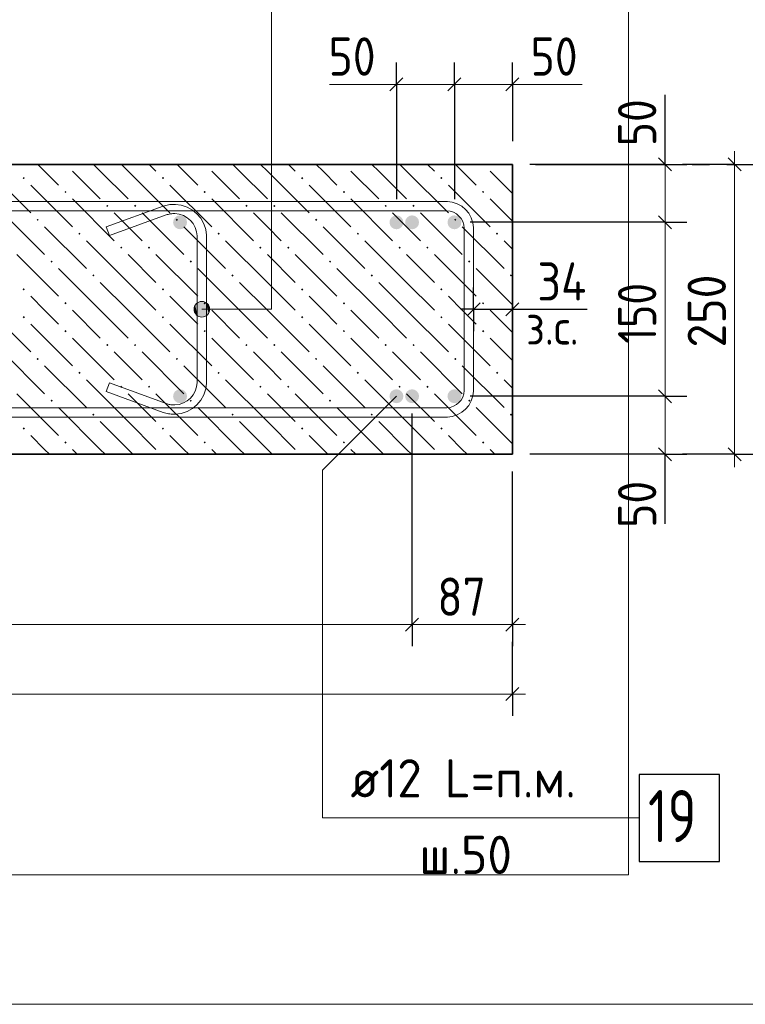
# Model space of a CAD drawing. Header units: millimetres. Extents: x 0 to 42000, y 0 to 29700.
# Tile 14 of 16: x 33248 to 37418, y 20233 to 25895. Entities that reach past the tile are written whole.
import ezdxf

# ---------------------------------------------------------------- set-up
doc = ezdxf.new("R2010")
doc.units = ezdxf.units.MM
doc.linetypes.add('______5', pattern=[1100, 800, -100, 100, -100])
for name, color, linetype, lineweight in [('Standard', 7, 'Continuous', 25), ('ЖБ Стена верхний уровень', 7, 'Continuous', 35), ('Позиционная метка линия выноска', 7, 'Continuous', 13), ('Позиционная метка номер позиции', 7, 'Continuous', 13), ('Примечания', 7, 'Continuous', 13), ('Размерная линия_ общее', 7, 'Continuous', 13), ('Стена обрамление Г-обр.', 7, 'Continuous', 35), ('Стена фоновая арматура Х1', 7, 'Continuous', 35), ('Стена фоновая затяжка С-обр.', 52, 'Continuous', 25)]:
    doc.layers.add(name, color=color, linetype=linetype, lineweight=lineweight)
doc.layers.add('Оси', color=7, linetype='______5')
doc.layers.add('Размерная выноска', color=7, linetype='Continuous')
doc.layers.add('Стена Хомут', color=7, linetype='Continuous', lineweight=25, true_color=0x6e3c1e)
doc.styles.add('ISOCPEUR', font='txt')

msp = doc.modelspace()

# ---------------------------------------------------------------- hatches: boundary and pattern name
at = {"layer": 'ЖБ Стена верхний уровень', "linetype": 'Continuous', "lineweight": 18, "transparency": 33554687}
for points in [[(33517.2, 25062.8), (33511.7, 25057.4), (33506.3, 25062.8)], [(34317.2, 25062.8), (34311.7, 25057.4), (34306.3, 25062.8)], [(35117.2, 25062.8), (35111.7, 25057.4), (35106.3, 25062.8)], [(35917.2, 25062.8), (35911.7, 25057.4), (35906.3, 25062.8)], [(33265.2, 24983.9), (33271.7, 24990.4), (33278.2, 24983.9), (33271.7, 24977.4)], [(34065.2, 24983.9), (34071.7, 24990.4), (34078.2, 24983.9), (34071.7, 24977.4)], [(34865.2, 24983.9), (34871.7, 24990.4), (34878.2, 24983.9), (34871.7, 24977.4)], [(35665.2, 24983.9), (35671.7, 24990.4), (35678.2, 24983.9), (35671.7, 24977.4)], [(33505.2, 24903.9), (33511.7, 24910.4), (33518.2, 24903.9), (33511.7, 24897.4)], [(34305.2, 24903.9), (34311.7, 24910.4), (34318.2, 24903.9), (34311.7, 24897.4)], [(35105.2, 24903.9), (35111.7, 24910.4), (35118.2, 24903.9), (35111.7, 24897.4)], [(35905.2, 24903.9), (35911.7, 24910.4), (35918.2, 24903.9), (35911.7, 24897.4)], [(33745.2, 24823.9), (33751.7, 24830.4), (33758.2, 24823.9), (33751.7, 24817.4)], [(33905.2, 24823.9), (33911.7, 24830.4), (33918.2, 24823.9), (33911.7, 24817.4)], [(34545.2, 24823.9), (34551.7, 24830.4), (34558.2, 24823.9), (34551.7, 24817.4)], [(34705.2, 24823.9), (34711.7, 24830.4), (34718.2, 24823.9), (34711.7, 24817.4)], [(35345.2, 24823.9), (35351.7, 24830.4), (35358.2, 24823.9), (35351.7, 24817.4)], [(35505.2, 24823.9), (35511.7, 24830.4), (35518.2, 24823.9), (35511.7, 24817.4)], [(33345.2, 24743.9), (33351.7, 24750.4), (33358.2, 24743.9), (33351.7, 24737.4)], [(34145.2, 24743.9), (34151.7, 24750.4), (34158.2, 24743.9), (34151.7, 24737.4)], [(34945.2, 24743.9), (34951.7, 24750.4), (34958.2, 24743.9), (34951.7, 24737.4)], [(35745.2, 24743.9), (35751.7, 24750.4), (35758.2, 24743.9), (35751.7, 24737.4)], [(33585.2, 24663.9), (33591.7, 24670.4), (33598.2, 24663.9), (33591.7, 24657.4)], [(34385.2, 24663.9), (34391.7, 24670.4), (34398.2, 24663.9), (34391.7, 24657.4)], [(35185.2, 24663.9), (35191.7, 24670.4), (35198.2, 24663.9), (35191.7, 24657.4)], [(35985.2, 24663.9), (35991.7, 24670.4), (35998.2, 24663.9), (35991.7, 24657.4)], [(33825.2, 24583.9), (33831.7, 24590.4), (33838.2, 24583.9), (33831.7, 24577.4)], [(33985.2, 24583.9), (33991.7, 24590.4), (33998.2, 24583.9), (33991.7, 24577.4)], [(34625.2, 24583.9), (34631.7, 24590.4), (34638.2, 24583.9), (34631.7, 24577.4)], [(34785.2, 24583.9), (34791.7, 24590.4), (34798.2, 24583.9), (34791.7, 24577.4)], [(35425.2, 24583.9), (35431.7, 24590.4), (35438.2, 24583.9), (35431.7, 24577.4)], [(35585.2, 24583.9), (35591.7, 24590.4), (35598.2, 24583.9), (35591.7, 24577.4)], [(33425.2, 24503.9), (33431.7, 24510.4), (33438.2, 24503.9), (33431.7, 24497.4)], [(34225.2, 24503.9), (34231.7, 24510.4), (34238.2, 24503.9), (34231.7, 24497.4)], [(35025.2, 24503.9), (35031.7, 24510.4), (35038.2, 24503.9), (35031.7, 24497.4)], [(35825.2, 24503.9), (35831.7, 24510.4), (35838.2, 24503.9), (35831.7, 24497.4)], [(33665.2, 24423.9), (33671.7, 24430.4), (33678.2, 24423.9), (33671.7, 24417.4)], [(34465.2, 24423.9), (34471.7, 24430.4), (34478.2, 24423.9), (34471.7, 24417.4)], [(35265.2, 24423.9), (35271.7, 24430.4), (35278.2, 24423.9), (35271.7, 24417.4)], [(36065.2, 24423.9), (36071.7, 24430.4), (36078.2, 24423.9), (36071.7, 24417.4)], [(33265.2, 24343.9), (33271.7, 24350.4), (33278.2, 24343.9), (33271.7, 24337.4)], [(34065.2, 24343.9), (34071.7, 24350.4), (34078.2, 24343.9), (34071.7, 24337.4)], [(34865.2, 24343.9), (34871.7, 24350.4), (34878.2, 24343.9), (34871.7, 24337.4)], [(35665.2, 24343.9), (35671.7, 24350.4), (35678.2, 24343.9), (35671.7, 24337.4)], [(33505.2, 24263.9), (33511.7, 24270.4), (33518.2, 24263.9), (33511.7, 24257.4)], [(34305.2, 24263.9), (34311.7, 24270.4), (34318.2, 24263.9), (34311.7, 24257.4)], [(35105.2, 24263.9), (35111.7, 24270.4), (35118.2, 24263.9), (35111.7, 24257.4)], [(35905.2, 24263.9), (35911.7, 24270.4), (35918.2, 24263.9), (35911.7, 24257.4)], [(33265.2, 24183.9), (33271.7, 24190.4), (33278.2, 24183.9), (33271.7, 24177.4)], [(34065.2, 24183.9), (34071.7, 24190.4), (34078.2, 24183.9), (34071.7, 24177.4)], [(34865.2, 24183.9), (34871.7, 24190.4), (34878.2, 24183.9), (34871.7, 24177.4)], [(35665.2, 24183.9), (35671.7, 24190.4), (35678.2, 24183.9), (35671.7, 24177.4)], [(33505.2, 24103.9), (33511.7, 24110.4), (33518.2, 24103.9), (33511.7, 24097.4)], [(34305.2, 24103.9), (34311.7, 24110.4), (34318.2, 24103.9), (34311.7, 24097.4)], [(35105.2, 24103.9), (35111.7, 24110.4), (35118.2, 24103.9), (35111.7, 24097.4)], [(35905.2, 24103.9), (35911.7, 24110.4), (35918.2, 24103.9), (35911.7, 24097.4)], [(33745.2, 24023.9), (33751.7, 24030.4), (33758.2, 24023.9), (33751.7, 24017.4)], [(33905.2, 24023.9), (33911.7, 24030.4), (33918.2, 24023.9), (33911.7, 24017.4)], [(34545.2, 24023.9), (34551.7, 24030.4), (34558.2, 24023.9), (34551.7, 24017.4)], [(34705.2, 24023.9), (34711.7, 24030.4), (34718.2, 24023.9), (34711.7, 24017.4)], [(35345.2, 24023.9), (35351.7, 24030.4), (35358.2, 24023.9), (35351.7, 24017.4)], [(35505.2, 24023.9), (35511.7, 24030.4), (35518.2, 24023.9), (35511.7, 24017.4)], [(33345.2, 23943.9), (33351.7, 23950.4), (33358.2, 23943.9), (33351.7, 23937.4)], [(34145.2, 23943.9), (34151.7, 23950.4), (34158.2, 23943.9), (34151.7, 23937.4)], [(34945.2, 23943.9), (34951.7, 23950.4), (34958.2, 23943.9), (34951.7, 23937.4)], [(35745.2, 23943.9), (35751.7, 23950.4), (35758.2, 23943.9), (35751.7, 23937.4)], [(33585.2, 23863.9), (33591.7, 23870.4), (33598.2, 23863.9), (33591.7, 23857.4)], [(34385.2, 23863.9), (34391.7, 23870.4), (34398.2, 23863.9), (34391.7, 23857.4)], [(35185.2, 23863.9), (35191.7, 23870.4), (35198.2, 23863.9), (35191.7, 23857.4)], [(35985.2, 23863.9), (35991.7, 23870.4), (35998.2, 23863.9), (35991.7, 23857.4)], [(33825.2, 23783.9), (33831.7, 23790.4), (33838.2, 23783.9), (33831.7, 23777.4)], [(33985.2, 23783.9), (33991.7, 23790.4), (33998.2, 23783.9), (33991.7, 23777.4)], [(34625.2, 23783.9), (34631.7, 23790.4), (34638.2, 23783.9), (34631.7, 23777.4)], [(34785.2, 23783.9), (34791.7, 23790.4), (34798.2, 23783.9), (34791.7, 23777.4)], [(35425.2, 23783.9), (35431.7, 23790.4), (35438.2, 23783.9), (35431.7, 23777.4)], [(35585.2, 23783.9), (35591.7, 23790.4), (35598.2, 23783.9), (35591.7, 23777.4)], [(33425.2, 23703.9), (33431.7, 23710.4), (33438.2, 23703.9), (33431.7, 23697.4)], [(34225.2, 23703.9), (34231.7, 23710.4), (34238.2, 23703.9), (34231.7, 23697.4)], [(35025.2, 23703.9), (35031.7, 23710.4), (35038.2, 23703.9), (35031.7, 23697.4)], [(35825.2, 23703.9), (35831.7, 23710.4), (35838.2, 23703.9), (35831.7, 23697.4)], [(33665.2, 23623.9), (33671.7, 23630.4), (33678.2, 23623.9), (33671.7, 23617.4)], [(34465.2, 23623.9), (34471.7, 23630.4), (34478.2, 23623.9), (34471.7, 23617.4)], [(35265.2, 23623.9), (35271.7, 23630.4), (35278.2, 23623.9), (35271.7, 23617.4)], [(36065.2, 23623.9), (36071.7, 23630.4), (36078.2, 23623.9), (36071.7, 23617.4)], [(33265.2, 23543.9), (33271.7, 23550.4), (33278.2, 23543.9), (33271.7, 23537.4)], [(34065.2, 23543.9), (34071.7, 23550.4), (34078.2, 23543.9), (34071.7, 23537.4)], [(34865.2, 23543.9), (34871.7, 23550.4), (34878.2, 23543.9), (34871.7, 23537.4)], [(35665.2, 23543.9), (35671.7, 23550.4), (35678.2, 23543.9), (35671.7, 23537.4)], [(33505.2, 23463.9), (33511.7, 23470.4), (33518.2, 23463.9), (33511.7, 23457.4)], [(34305.2, 23463.9), (34311.7, 23470.4), (34318.2, 23463.9), (34311.7, 23457.4)], [(35105.2, 23463.9), (35111.7, 23470.4), (35118.2, 23463.9), (35111.7, 23457.4)], [(35905.2, 23463.9), (35911.7, 23470.4), (35918.2, 23463.9), (35911.7, 23457.4)]]:
    msp.add_hatch(color=7, dxfattribs=at).paths.add_polyline_path(points, flags=16)
at = {"layer": 'Позиционная метка линия выноска', "linetype": 'Continuous', "lineweight": 13, "transparency": 33554687}
for points in [[(34256.5, 24207), (34256.5, 24252), (34250.2, 24229.5)], [(34272.7, 24190.8), (34272.7, 24268.2), (34256.5, 24252)], [(34272.7, 24190.8), (34256.5, 24252), (34256.5, 24207)], [(34295.2, 24184.5), (34295.2, 24274.5), (34272.7, 24268.2)], [(34295.2, 24184.5), (34272.7, 24268.2), (34272.7, 24190.8)], [(34317.7, 24190.8), (34317.7, 24268.2), (34295.2, 24274.5)], [(34317.7, 24190.8), (34295.2, 24274.5), (34295.2, 24184.5)], [(34333.9, 24207), (34333.9, 24252), (34317.7, 24268.2)], [(34333.9, 24207), (34317.7, 24268.2), (34317.7, 24190.8)], [(34333.9, 24252), (34333.9, 24207), (34340.2, 24229.5)]]:
    msp.add_hatch(color=7, dxfattribs=at).paths.add_polyline_path(points)
at = {"layer": 'Стена обрамление Г-обр.', "linetype": 'Continuous', "lineweight": 13, "transparency": 33554687}
for points in [[(35453.4, 24729.5), (35450.3, 24744.8), (35441.7, 24757.7), (35428.7, 24766.4), (35413.4, 24769.4), (35398.1, 24766.4), (35385.1, 24757.7), (35376.4, 24744.8), (35373.4, 24729.5), (35376.4, 24714.1), (35385.1, 24701.2), (35398.1, 24692.5), (35413.4, 24689.5), (35428.7, 24692.5), (35441.7, 24701.2), (35450.3, 24714.1)], [(35786.7, 24729.5), (35783.7, 24744.8), (35775, 24757.7), (35762, 24766.4), (35746.7, 24769.4), (35731.4, 24766.4), (35718.4, 24757.7), (35709.8, 24744.8), (35706.7, 24729.5), (35709.8, 24714.1), (35718.4, 24701.2), (35731.4, 24692.5), (35746.7, 24689.5), (35762, 24692.5), (35775, 24701.2), (35783.7, 24714.1)], [(35453.4, 23729.5), (35450.3, 23744.8), (35441.7, 23757.7), (35428.7, 23766.4), (35413.4, 23769.4), (35398.1, 23766.4), (35385.1, 23757.7), (35376.4, 23744.8), (35373.4, 23729.5), (35376.4, 23714.1), (35385.1, 23701.2), (35398.1, 23692.5), (35413.4, 23689.5), (35428.7, 23692.5), (35441.7, 23701.2), (35450.3, 23714.1)], [(35786.7, 23729.5), (35783.7, 23744.8), (35775, 23757.7), (35762, 23766.4), (35746.7, 23769.4), (35731.4, 23766.4), (35718.4, 23757.7), (35709.8, 23744.8), (35706.7, 23729.5), (35709.8, 23714.1), (35718.4, 23701.2), (35731.4, 23692.5), (35746.7, 23689.5), (35762, 23692.5), (35775, 23701.2), (35783.7, 23714.1)]]:
    msp.add_hatch(color=7, dxfattribs=at).paths.add_polyline_path(points)
at = {"layer": 'Стена фоновая арматура Х1', "linetype": 'Continuous', "lineweight": 18, "transparency": 33554687}
for points in [[(34210, 24729.4), (34207, 24744.8), (34198.3, 24757.7), (34185.4, 24766.4), (34170, 24769.4), (34154.7, 24766.4), (34141.8, 24757.7), (34133.1, 24744.8), (34130, 24729.4), (34133.1, 24714.1), (34141.8, 24701.2), (34154.7, 24692.5), (34170, 24689.5), (34185.4, 24692.5), (34198.3, 24701.2), (34207, 24714.1)], [(35543.4, 24729.4), (35540.3, 24744.8), (35531.7, 24757.7), (35518.7, 24766.4), (35503.4, 24769.4), (35488.1, 24766.4), (35475.1, 24757.7), (35466.4, 24744.8), (35463.4, 24729.4), (35466.4, 24714.1), (35475.1, 24701.2), (35488.1, 24692.5), (35503.4, 24689.5), (35518.7, 24692.5), (35531.7, 24701.2), (35540.3, 24714.1)], [(34210, 23729.4), (34207, 23744.8), (34198.3, 23757.7), (34185.4, 23766.4), (34170, 23769.4), (34154.7, 23766.4), (34141.8, 23757.7), (34133.1, 23744.8), (34130, 23729.4), (34133.1, 23714.1), (34141.8, 23701.2), (34154.7, 23692.5), (34170, 23689.5), (34185.4, 23692.5), (34198.3, 23701.2), (34207, 23714.1)], [(35543.4, 23729.4), (35540.3, 23744.8), (35531.7, 23757.7), (35518.7, 23766.4), (35503.4, 23769.4), (35488.1, 23766.4), (35475.1, 23757.7), (35466.4, 23744.8), (35463.4, 23729.4), (35466.4, 23714.1), (35475.1, 23701.2), (35488.1, 23692.5), (35503.4, 23689.5), (35518.7, 23692.5), (35531.7, 23701.2), (35540.3, 23714.1)]]:
    msp.add_hatch(color=7, dxfattribs=at).paths.add_polyline_path(points)

# ---------------------------------------------------------------- linework, layer by layer
at = {"layer": 'Standard', "color": 7, "linetype": 'Continuous', "lineweight": -3, "transparency": 33554687}
for p, q in [((35413.4, 25522.7), (35413.4, 25647.7)), ((35746.7, 25522.7), (35746.7, 25647.7)), ((36080, 25522.7), (36080, 25647.7)), ((35413.4, 25522.7), (35413.4, 25397.7)), ((35413.4, 25522.7), (35413.4, 24862.8)), ((35746.7, 25522.7), (35746.7, 25397.7)), ((35746.7, 25522.7), (35746.7, 24862.8)), ((36080, 25522.7), (36080, 25397.7)), ((36080, 25522.7), (36080, 25196.1)), ((35856.7, 24229.5), (35856.7, 24354.5)), ((36080, 24229.5), (36080, 24354.5)), ((35856.7, 24229.5), (35781.7, 24229.5)), ((35856.7, 24229.5), (35856.7, 24104.5)), ((35856.7, 24229.5), (36080, 24229.5)), ((36080, 24229.5), (36080, 24104.5)), ((36080, 24229.5), (36155, 24229.5))]:
    msp.add_line(p, q, dxfattribs=at)
at = {"layer": 'Standard', "color": 7, "linetype": 'Continuous', "lineweight": 25, "transparency": 33554687}
for p, q in [((35375.9, 25485.2), (35450.9, 25560.2)), ((35709.2, 25485.2), (35784.2, 25560.2)), ((36042.5, 25485.2), (36117.5, 25560.2)), ((35819.2, 24192), (35894.2, 24267)), ((36042.5, 24192), (36117.5, 24267))]:
    msp.add_line(p, q, dxfattribs=at)
at = {"layer": 'Standard', "color": 7, "linetype": 'Continuous', "lineweight": 13, "transparency": 33554687}
for p, q in [((35413.4, 25522.7), (35338.4, 25522.7)), ((35413.4, 25522.7), (35746.7, 25522.7)), ((35746.7, 25522.7), (36080, 25522.7)), ((36080, 25522.7), (36155, 25522.7))]:
    msp.add_line(p, q, dxfattribs=at)
at = {"layer": 'Standard', "color": 254, "linetype": 'Continuous', "lineweight": 13, "true_color": 0xc4c4ff, "transparency": 33554687}
msp.add_lwpolyline([(27753.4, 20976.9), (36746.7, 20976.9), (36746.7, 27628.5), (27753.4, 27628.5), (27753.4, 20976.9)], dxfattribs=at)
at = {"layer": 'ЖБ Стена верхний уровень', "color": 7, "linetype": 'Continuous', "lineweight": 35, "transparency": 33554687}
for p, q in [((36080, 25062.8), (28420, 25062.8)), ((28420, 23396.1), (36080, 23396.1))]:
    msp.add_line(p, q, dxfattribs=at)
at = {"layer": 'ЖБ Стена верхний уровень', "color": 9, "linetype": 'Continuous', "lineweight": 18, "true_color": 0xc7c7c7, "transparency": 33554687}
for p, q in [((33071.7, 25023.9), (33311.7, 24783.9)), ((33391.7, 25023.9), (33352.8, 25062.8)), ((33471.7, 24943.9), (33391.7, 25023.9)), ((33551.7, 25023.9), (33711.7, 24863.9)), ((33711.7, 25023.9), (33672.8, 25062.8)), ((33711.7, 25023.9), (33871.7, 24863.9)), ((33832.8, 25062.8), (33871.7, 25023.9)), ((33871.7, 25023.9), (34111.7, 24783.9)), ((33992.8, 25062.8), (34031.7, 25023.9)), ((34191.7, 25023.9), (34152.8, 25062.8)), ((34271.7, 24943.9), (34191.7, 25023.9)), ((34351.7, 25023.9), (34511.7, 24863.9)), ((34511.7, 25023.9), (34472.8, 25062.8)), ((34511.7, 25023.9), (34671.7, 24863.9)), ((34632.8, 25062.8), (34671.7, 25023.9)), ((34671.7, 25023.9), (34911.7, 24783.9)), ((34792.8, 25062.8), (34831.7, 25023.9)), ((34991.7, 25023.9), (34952.8, 25062.8)), ((35071.7, 24943.9), (34991.7, 25023.9)), ((35151.7, 25023.9), (35311.7, 24863.9)), ((35311.7, 25023.9), (35272.8, 25062.8)), ((35311.7, 25023.9), (35471.7, 24863.9)), ((35432.8, 25062.8), (35471.7, 25023.9)), ((35471.7, 25023.9), (35711.7, 24783.9)), ((35592.8, 25062.8), (35631.7, 25023.9)), ((35791.7, 25023.9), (35752.8, 25062.8)), ((35871.7, 24943.9), (35791.7, 25023.9)), ((35951.7, 25023.9), (36080, 24895.5)), ((36080, 25055.5), (36072.8, 25062.8)), ((33311.7, 24943.9), (33551.7, 24703.9)), ((34111.7, 24943.9), (34351.7, 24703.9)), ((34911.7, 24943.9), (35151.7, 24703.9)), ((35711.7, 24943.9), (35951.7, 24703.9)), ((33551.7, 24863.9), (33791.7, 24623.9)), ((34351.7, 24863.9), (34591.7, 24623.9)), ((35151.7, 24863.9), (35391.7, 24623.9)), ((35951.7, 24863.9), (36080, 24735.5)), ((33151.7, 24783.9), (33391.7, 24543.9)), ((33871.7, 24703.9), (33791.7, 24783.9)), ((33951.7, 24783.9), (34191.7, 24543.9)), ((34671.7, 24703.9), (34591.7, 24783.9)), ((34751.7, 24783.9), (34991.7, 24543.9)), ((35471.7, 24703.9), (35391.7, 24783.9)), ((35551.7, 24783.9), (35791.7, 24543.9)), ((33391.7, 24703.9), (33631.7, 24463.9)), ((33951.7, 24623.9), (33871.7, 24703.9)), ((34191.7, 24703.9), (34431.7, 24463.9)), ((34751.7, 24623.9), (34671.7, 24703.9)), ((34991.7, 24703.9), (35231.7, 24463.9)), ((35551.7, 24623.9), (35471.7, 24703.9)), ((35791.7, 24703.9), (36031.7, 24463.9)), ((33871.7, 24383.9), (33631.7, 24623.9)), ((34671.7, 24383.9), (34431.7, 24623.9)), ((35471.7, 24383.9), (35231.7, 24623.9)), ((36080, 24575.5), (36031.7, 24623.9)), ((33231.7, 24543.9), (33471.7, 24303.9)), ((33871.7, 24543.9), (34031.7, 24383.9)), ((34031.7, 24543.9), (34271.7, 24303.9)), ((34671.7, 24543.9), (34831.7, 24383.9)), ((34831.7, 24543.9), (35071.7, 24303.9)), ((35471.7, 24543.9), (35631.7, 24383.9)), ((35631.7, 24543.9), (35871.7, 24303.9)), ((33711.7, 24223.9), (33471.7, 24463.9)), ((34511.7, 24223.9), (34271.7, 24463.9)), ((35311.7, 24223.9), (35071.7, 24463.9)), ((36080, 24255.5), (35871.7, 24463.9)), ((33711.7, 24383.9), (33871.7, 24223.9)), ((33871.7, 24383.9), (34031.7, 24223.9)), ((34511.7, 24383.9), (34671.7, 24223.9)), ((34671.7, 24383.9), (34831.7, 24223.9)), ((35311.7, 24383.9), (35471.7, 24223.9)), ((35471.7, 24383.9), (35631.7, 24223.9)), ((33391.7, 24223.9), (33311.7, 24303.9)), ((34191.7, 24223.9), (34111.7, 24303.9)), ((34991.7, 24223.9), (34911.7, 24303.9)), ((35791.7, 24223.9), (35711.7, 24303.9)), ((33071.7, 24223.9), (33311.7, 23983.9)), ((33471.7, 24143.9), (33391.7, 24223.9)), ((33551.7, 24223.9), (33711.7, 24063.9)), ((33711.7, 24223.9), (33871.7, 24063.9)), ((33871.7, 24223.9), (34111.7, 23983.9)), ((34271.7, 24143.9), (34191.7, 24223.9)), ((34351.7, 24223.9), (34511.7, 24063.9)), ((34511.7, 24223.9), (34671.7, 24063.9)), ((34671.7, 24223.9), (34911.7, 23983.9)), ((35071.7, 24143.9), (34991.7, 24223.9)), ((35151.7, 24223.9), (35311.7, 24063.9)), ((35311.7, 24223.9), (35471.7, 24063.9)), ((35471.7, 24223.9), (35711.7, 23983.9)), ((35871.7, 24143.9), (35791.7, 24223.9)), ((35951.7, 24223.9), (36080, 24095.5)), ((33311.7, 24143.9), (33551.7, 23903.9)), ((34111.7, 24143.9), (34351.7, 23903.9)), ((34911.7, 24143.9), (35151.7, 23903.9)), ((35711.7, 24143.9), (35951.7, 23903.9)), ((33551.7, 24063.9), (33791.7, 23823.9)), ((34351.7, 24063.9), (34591.7, 23823.9)), ((35151.7, 24063.9), (35391.7, 23823.9)), ((35951.7, 24063.9), (36080, 23935.5)), ((33151.7, 23983.9), (33391.7, 23743.9)), ((33871.7, 23903.9), (33791.7, 23983.9)), ((33951.7, 23983.9), (34191.7, 23743.9)), ((34671.7, 23903.9), (34591.7, 23983.9)), ((34751.7, 23983.9), (34991.7, 23743.9)), ((35471.7, 23903.9), (35391.7, 23983.9)), ((35551.7, 23983.9), (35791.7, 23743.9)), ((33391.7, 23903.9), (33631.7, 23663.9)), ((33951.7, 23823.9), (33871.7, 23903.9)), ((34191.7, 23903.9), (34431.7, 23663.9)), ((34751.7, 23823.9), (34671.7, 23903.9)), ((34991.7, 23903.9), (35231.7, 23663.9)), ((35551.7, 23823.9), (35471.7, 23903.9)), ((35791.7, 23903.9), (36031.7, 23663.9)), ((33871.7, 23583.9), (33631.7, 23823.9)), ((34671.7, 23583.9), (34431.7, 23823.9)), ((35471.7, 23583.9), (35231.7, 23823.9)), ((36080, 23775.5), (36031.7, 23823.9)), ((33231.7, 23743.9), (33471.7, 23503.9)), ((33871.7, 23743.9), (34031.7, 23583.9)), ((34031.7, 23743.9), (34271.7, 23503.9)), ((34671.7, 23743.9), (34831.7, 23583.9)), ((34831.7, 23743.9), (35071.7, 23503.9)), ((35471.7, 23743.9), (35631.7, 23583.9)), ((35631.7, 23743.9), (35871.7, 23503.9)), ((33711.7, 23423.9), (33471.7, 23663.9)), ((34511.7, 23423.9), (34271.7, 23663.9)), ((35311.7, 23423.9), (35071.7, 23663.9)), ((36080, 23455.5), (35871.7, 23663.9)), ((33711.7, 23583.9), (33871.7, 23423.9)), ((33871.7, 23583.9), (34031.7, 23423.9)), ((34511.7, 23583.9), (34671.7, 23423.9)), ((34671.7, 23583.9), (34831.7, 23423.9)), ((35311.7, 23583.9), (35471.7, 23423.9)), ((35471.7, 23583.9), (35631.7, 23423.9)), ((33391.7, 23423.9), (33311.7, 23503.9)), ((34191.7, 23423.9), (34111.7, 23503.9)), ((34991.7, 23423.9), (34911.7, 23503.9)), ((35791.7, 23423.9), (35711.7, 23503.9)), ((33419.5, 23396.1), (33391.7, 23423.9)), ((33551.7, 23423.9), (33579.5, 23396.1)), ((33711.7, 23423.9), (33739.5, 23396.1)), ((33871.7, 23423.9), (33899.5, 23396.1)), ((34219.5, 23396.1), (34191.7, 23423.9)), ((34351.7, 23423.9), (34379.5, 23396.1)), ((34511.7, 23423.9), (34539.5, 23396.1)), ((34671.7, 23423.9), (34699.5, 23396.1)), ((35019.5, 23396.1), (34991.7, 23423.9)), ((35151.7, 23423.9), (35179.5, 23396.1)), ((35311.7, 23423.9), (35339.5, 23396.1)), ((35471.7, 23423.9), (35499.5, 23396.1)), ((35819.5, 23396.1), (35791.7, 23423.9)), ((35951.7, 23423.9), (35979.5, 23396.1))]:
    msp.add_line(p, q, dxfattribs=at)
at = {"layer": 'Оси', "color": 8, "linetype": '______5', "lineweight": -3, "transparency": 33554687}
msp.add_line((36212.4, 25062.8), (37623.5, 25062.8), dxfattribs=at)
at = {"layer": 'Позиционная метка линия выноска', "color": 7, "linetype": 'Continuous', "lineweight": 13, "transparency": 33554687}
for p, q in [((34295.2, 24274.5), (34295.2, 24274.5)), ((34250.2, 24229.5), (34250.2, 24229.5)), ((34295.2, 24184.5), (34295.2, 24184.5)), ((34340.2, 24229.5), (34340.2, 24229.5))]:
    msp.add_line(p, q, dxfattribs=at)
at = {"layer": 'Позиционная метка линия выноска', "color": 240, "linetype": 'Continuous', "lineweight": 13, "transparency": 33554687}
msp.add_lwpolyline([(38856.7, 20233.2), (38856.7, 28774.9), (26640.7, 28774.9), (26640.7, 20233.2), (38856.7, 20233.2)], dxfattribs=at)
at = {"layer": 'Позиционная метка линия выноска', "color": 7, "linetype": 'Continuous', "lineweight": 13, "transparency": 33554687}
for points in [[(36908.5, 26762.8), (34695.2, 26762.8), (34695.2, 24229.5), (34295.2, 24229.5)], [(35413.4, 23729.5), (34989.1, 23305.2), (34989.1, 21305.2), (36809.1, 21305.2)]]:
    msp.add_lwpolyline(points, dxfattribs=at)
msp.add_circle((34295.2, 24229.5), 45, dxfattribs=at)
at = {"layer": 'Позиционная метка номер позиции', "color": 7, "linetype": 'Continuous', "lineweight": 13, "transparency": 33554687}
for p, q in [((35413.4, 25522.7), (35028.5, 25522.7)), ((36080, 25522.7), (36480, 25522.7))]:
    msp.add_line(p, q, dxfattribs=at)
at = {"layer": 'Примечания', "color": 7, "linetype": 'Continuous', "lineweight": 35, "transparency": 33554687}
msp.add_line((36080, 25062.8), (36080, 23396.1), dxfattribs=at)
at = {"layer": 'Размерная выноска', "color": 7, "linetype": 'Continuous', "lineweight": -3, "transparency": 33554687}
for p, q in [((36956.9, 25062.8), (36956.9, 25462.8)), ((36080, 24229.5), (36510.3, 24229.5)), ((36956.9, 22996.1), (36956.9, 23396.1))]:
    msp.add_line(p, q, dxfattribs=at)
at = {"layer": 'Размерная линия_ общее', "color": 7, "linetype": 'Continuous', "lineweight": 13, "transparency": 33554687}
for p, q in [((36956.9, 25062.8), (36956.9, 25137.8)), ((37356.9, 25062.8), (37356.9, 25137.8)), ((36956.9, 25062.8), (36956.9, 24729.5)), ((36956.9, 24729.5), (36956.9, 23729.5)), ((36956.9, 23729.5), (36956.9, 23396.1)), ((36956.9, 23396.1), (36956.9, 23321.1)), ((37356.9, 23396.1), (37356.9, 23321.1)), ((28836.7, 22416.7), (35503.4, 22416.7)), ((35503.4, 22416.7), (36080, 22416.7)), ((36080, 22416.7), (36155, 22416.7)), ((28420, 22016.7), (36080, 22016.7)), ((36080, 22016.7), (36155, 22016.7))]:
    msp.add_line(p, q, dxfattribs=at)
at = {"layer": 'Размерная линия_ общее', "color": 7, "linetype": 'Continuous', "lineweight": 25, "transparency": 33554687}
for p, q in [((36919.4, 25100.3), (36994.4, 25025.3)), ((37319.3, 25100.3), (37394.4, 25025.3)), ((36919.4, 24767), (36994.4, 24692)), ((36919.4, 23767), (36994.4, 23692)), ((36919.4, 23433.6), (36994.4, 23358.6)), ((37319.3, 23433.6), (37394.4, 23358.6)), ((35465.9, 22379.2), (35540.9, 22454.2)), ((36042.5, 22379.2), (36117.5, 22454.2)), ((36042.5, 21979.2), (36117.5, 22054.2))]:
    msp.add_line(p, q, dxfattribs=at)
at = {"layer": 'Размерная линия_ общее', "color": 253, "linetype": 'Continuous', "lineweight": -3, "true_color": 0xa0a0a0, "transparency": 33554687}
for p, q in [((36956.9, 25062.8), (36831.9, 25062.8)), ((36956.9, 25062.8), (37081.8, 25062.8)), ((37356.9, 25062.8), (37056.9, 25062.8)), ((37356.9, 25062.8), (37231.9, 25062.8)), ((37356.9, 25062.8), (37481.8, 25062.8)), ((36956.9, 24729.5), (36831.9, 24729.5)), ((36956.9, 24729.5), (37081.8, 24729.5)), ((36956.9, 23729.5), (36831.9, 23729.5)), ((36956.9, 23729.5), (37081.8, 23729.5)), ((36956.9, 23396.1), (36831.9, 23396.1)), ((36956.9, 23396.1), (37081.8, 23396.1)), ((37356.9, 23396.1), (37056.9, 23396.1)), ((37356.9, 23396.1), (37231.9, 23396.1)), ((37356.9, 23396.1), (37481.8, 23396.1)), ((36080, 22416.7), (36080, 23296.1)), ((35503.4, 22416.7), (35503.4, 22541.7)), ((36080, 22416.7), (36080, 22541.7)), ((35503.4, 22416.7), (35503.4, 22291.7)), ((36080, 22416.7), (36080, 22291.7)), ((36080, 22016.7), (36080, 22316.7)), ((36080, 22016.7), (36080, 22141.7)), ((36080, 22016.7), (36080, 21891.7))]:
    msp.add_line(p, q, dxfattribs=at)
for points in [[(36956.9, 25062.8), (36939.9, 25062.8), (36939.9, 25062.8), (36939.9, 25062.8), (36939.9, 25062.8), (36180, 25062.8)], [(36956.9, 24729.5), (36939.9, 24729.5), (36939.9, 24729.5), (36939.9, 24729.5), (36939.9, 24729.5), (35836.7, 24729.5)], [(36956.9, 23729.5), (36939.9, 23729.5), (36939.9, 23729.5), (35836.7, 23729.5)], [(35503.4, 22416.7), (35503.4, 22433.7), (35503.4, 22433.7), (35503.4, 23629.4)], [(36956.9, 23396.1), (36939.9, 23396.1), (36939.9, 23396.1), (36180, 23396.1)]]:
    msp.add_lwpolyline(points, dxfattribs=at)
at = {"layer": 'Размерная линия_ общее', "color": 7, "linetype": 'Continuous', "lineweight": 13, "transparency": 33554687}
msp.add_lwpolyline([(37356.9, 25062.8), (37356.9, 23948.9), (37356.9, 23948.9), (37356.9, 23396.1)], dxfattribs=at)
at = {"layer": 'Стена обрамление Г-обр.', "color": 7, "linetype": 'Continuous', "lineweight": 25, "transparency": 33554687}
msp.add_lwpolyline([(36809.1, 21055.2), (37269.1, 21055.2), (37269.1, 21555.2), (36809.1, 21555.2), (36809.1, 21055.2)], dxfattribs=at)
at = {"layer": 'Стена фоновая затяжка С-обр.', "color": 98, "linetype": 'Continuous', "lineweight": 13, "true_color": 0x005000, "transparency": 33554687}
msp.add_lwpolyline([(33745.6, 24703), (34073.2, 24822.2), (34080.4, 24824.6), (34087.7, 24826.7), (34095.2, 24828.5), (34102.8, 24830), (34110.4, 24831.2), (34118, 24832), (34125.7, 24832.6), (34133.2, 24832.8), (34144, 24832.8), (34176.5, 24828.3), (34210.4, 24817.1), (34241.6, 24799.7), (34267.3, 24778.2), (34288.7, 24752.5), (34306.2, 24721.4), (34317.3, 24687.5), (34321.9, 24655), (34321.9, 23804), (34317.3, 23771.5), (34306.2, 23737.6), (34288.7, 23706.4), (34267.3, 23680.7), (34241.6, 23659.3), (34210.4, 23641.8), (34176.5, 23630.7), (34144, 23626.1), (34133.2, 23626.1), (34125.7, 23626.4), (34118, 23626.9), (34110.4, 23627.8), (34102.8, 23629), (34095.2, 23630.5), (34087.7, 23632.3), (34080.4, 23634.4), (34073.2, 23636.7), (33745.6, 23756), (33763.8, 23806.1), (34090.6, 23687.1), (34096, 23685.4), (34101.3, 23683.9), (34106.7, 23682.6), (34112, 23681.5), (34117.5, 23680.7), (34122.9, 23680), (34128.4, 23679.7), (34134.1, 23679.5), (34140.3, 23679.5), (34164.4, 23682.8), (34188.8, 23690.9), (34211.2, 23703.4), (34229.4, 23718.6), (34244.6, 23736.8), (34257.1, 23759.2), (34265.2, 23783.6), (34268.5, 23807.7), (34268.5, 24651.3), (34265.2, 24675.4), (34257.1, 24699.8), (34244.6, 24722.2), (34229.4, 24740.3), (34211.2, 24755.5), (34188.8, 24768.1), (34164.4, 24776.1), (34140.3, 24779.5), (34134.1, 24779.5), (34128.4, 24779.3), (34122.9, 24778.9), (34117.5, 24778.3), (34112, 24777.4), (34106.7, 24776.4), (34101.3, 24775.1), (34096, 24773.6), (34090.6, 24771.8), (33763.8, 24652.9), (33745.6, 24703)], dxfattribs=at)
at = {"layer": 'Стена Хомут', "color": 36, "linetype": 'Continuous', "lineweight": 13, "true_color": 0x6e3c1e, "transparency": 33554687}
for points in [[(28801.2, 24849.5), (35706.9, 24849.5), (35734.3, 24845.7), (35762.8, 24836.3), (35789.1, 24821.6), (35810.7, 24803.5), (35828.8, 24781.8), (35843.5, 24755.5), (35852.9, 24727), (35856.7, 24699.7), (35856.7, 23759.3), (35852.9, 23731.9), (35843.5, 23703.4), (35828.8, 23677.1), (35810.7, 23655.5), (35789.1, 23637.4), (35762.8, 23622.7), (35734.3, 23613.3), (35706.9, 23609.5), (28773.2, 23609.5)], [(28776.9, 23662.8), (35703.2, 23662.8), (35722.1, 23665.4), (35741.2, 23671.7), (35758.7, 23681.5), (35772.8, 23693.3), (35784.7, 23707.5), (35794.5, 23725), (35800.8, 23744), (35803.4, 23763), (35803.4, 24696), (35800.8, 24714.9), (35794.5, 24734), (35784.7, 24751.4), (35772.8, 24765.6), (35758.7, 24777.4), (35741.2, 24787.2), (35722.1, 24793.5), (35703.2, 24796.1), (28804.9, 24796.1)]]:
    msp.add_lwpolyline(points, dxfattribs=at)

# ---------------------------------------------------------------- texts
at = {"layer": 'Standard', "color": 7, "linetype": 'Continuous', "lineweight": 25, "transparency": 33554687, "char_height": 220, "attachment_point": 7, "style": 'ISOCPEUR'}
for s, insert, width in [('\\W0.87;50', (35023.2, 25572.7), 403.924), ('\\W0.87;50', (36184.2, 25572.7), 403.932), ('\\W0.88;34', (36223.2, 24279.5), 426.804)]:
    msp.add_mtext(s, dxfattribs=dict(at, insert=insert, width=width))
at = {"layer": 'Standard', "color": 7, "linetype": 'Continuous', "lineweight": 18, "transparency": 33554687, "insert": (36158.4, 24026.3), "char_height": 200, "width": 459.957, "attachment_point": 7, "style": 'ISOCPEUR'}
msp.add_mtext('\\W0.90;з.с.', dxfattribs=at)
at = {"layer": 'Размерная линия_ общее', "color": 7, "linetype": 'Continuous', "lineweight": 25, "transparency": 33554687, "char_height": 220, "attachment_point": 7, "rotation": 90, "style": 'ISOCPEUR'}
for s, insert, width in [('\\W0.87;50', (36906.8, 25167), 403.94), ('\\W0.83;150', (36906.8, 24031.5), 508.579), ('\\W0.91;250', (37306.8, 24009.5), 561.996), ('\\W0.87;50', (36906.8, 22972.6), 403.94)]:
    msp.add_mtext(s, dxfattribs=dict(at, insert=insert, width=width))
at = {"layer": 'Размерная линия_ общее', "color": 7, "linetype": 'Continuous', "lineweight": 25, "transparency": 33554687, "insert": (35648.7, 22466.7), "char_height": 220, "width": 403.924, "attachment_point": 7, "style": 'ISOCPEUR'}
msp.add_mtext('\\W0.87;87', dxfattribs=at)
at = {"layer": 'Стена обрамление Г-обр.', "color": 7, "linetype": 'Continuous', "lineweight": 13, "transparency": 33554687, "attachment_point": 7, "style": 'ISOCPEUR'}
for s, insert, char_height, width in [('\\W0.94;ø12 L=п.м. ', (35149.1, 21422.5), 220, 1599.154), ('\\W0.75;19', (36859.1, 21165.2), 300, 472.281), ('\\W0.94;ш.50 ', (35545.1, 20982.5), 220, 807.163)]:
    msp.add_mtext(s, dxfattribs=dict(at, insert=insert, char_height=char_height, width=width))

doc.saveas('drawing.dxf')
